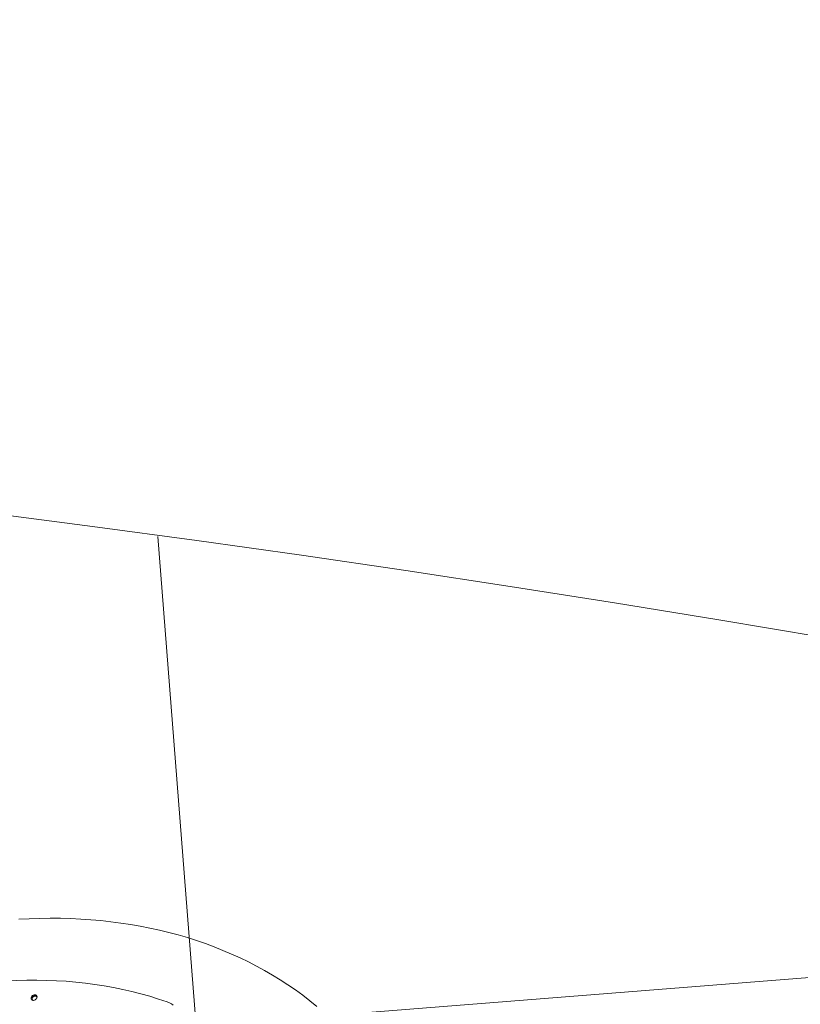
# Model space of a CAD drawing. Extents: x 5459245 to 5462690, y 5971016 to 5972523.
# Tile 187 of 198: x 5462454.75 to 5462455.92, y 5972221.44 to 5972222.92. Entities that reach past the tile are written whole.
import ezdxf

# ---------------------------------------------------------------- set-up
doc = ezdxf.new("R2010")
doc.units = 0
for name, color, linetype, lineweight in [('! DB - Obrzeże betonowe 8x30', 7, 'CONTINUOUS', 30), ('A_MAŁA ARCHITEKTURA', 195, 'CONTINUOUS', 9), ('A_PROJEKTY TOWARZYSZĄCE', 7, 'CONTINUOUS', 20)]:
    doc.layers.add(name, color=color, linetype=linetype, lineweight=lineweight)
doc.layers.add('ADT CCTV', color=102, linetype='CONTINUOUS')

# ---------------------------------------------------------------- blocks, each defined once
blk = doc.blocks.new('A$C792F184C')
at = {"layer": '! DB - Obrzeże betonowe 8x30', "const_width": 0.1}
blk.add_lwpolyline([(13.3729, 124.6663, 0.104169), (-5.1664, 75.9739), (-5.5269, 73.4873), (-5.8293, 70.9742), (-6.0733, 68.4563), (-6.2611, 65.9352), (-6.3953, 63.4122), (-6.478, 60.8891), (-6.5117, 58.3673), (-6.4987, 55.8483), (-6.4412, 53.3337), (-6.3417, 50.8249), (-6.2031, 48.3351), (-2.9844, -2.4039)], format="xyb", dxfattribs=at)
blk = doc.blocks.new('A$C8d9de67b')
at = {"layer": 'A_MAŁA ARCHITEKTURA', "linetype": 'Continuous', "flags": 128}
for points in [[(-1598.2, 602.6), (-1589.4, 615.7), (-1580.4, 628.6), (-1571.2, 641.2), (-1561.8, 653.5), (-1552.2, 665.6), (-1542.4, 677.5), (-1532.4, 689), (-1522.2, 700.3), (-1511.9, 711.3), (-1501.4, 722.1), (-1490.7, 732.5), (-1479.9, 742.7), (-1468.9, 752.6), (-1457.7, 762.2), (-1446.4, 771.4), (-1435, 780.4), (-1423.4, 789.1), (-1411.7, 797.4), (-1399.9, 805.4), (-1387.9, 813.2), (-1375.8, 820.5), (-1363.6, 827.6), (-1351.3, 834.3), (-1338.9, 840.7), (-1326.4, 846.8), (-1313.8, 852.5), (-1301.1, 857.9), (-1288.3, 862.9), (-1275.4, 867.6), (-1262.5, 872), (-1249.5, 876), (-1236.5, 879.6), (-1223.4, 882.9)], [(-1364.2, 706.6), (-1375.5, 698.8), (-1386.8, 690.7), (-1397.8, 682.3), (-1408.8, 673.5), (-1419.6, 664.4), (-1430.2, 655), (-1440.6, 645.3), (-1450.9, 635.3), (-1461, 625), (-1470.9, 614.3), (-1480.7, 603.4), (-1490.2, 592.2), (-1499.5, 580.7), (-1508.7, 569), (-1517.6, 556.9), (-1526.3, 544.6), (-1534.8, 532.1), (-1543.1, 519.3)], [(-1354.9, 710.9), (-1358.1, 709.8), (-1361.2, 708.4), (-1364.2, 706.6)], [(-1493.9, 550), (-1493.7, 548.7), (-1493.3, 547.4), (-1492.7, 546.3), (-1491.8, 545.6), (-1490.8, 545.1), (-1489.8, 545), (-1488.8, 545.3), (-1487.8, 545.9), (-1487.1, 546.8), (-1486.5, 548), (-1486.3, 549.3), (-1486.3, 550.7), (-1486.5, 552), (-1487.1, 553.2), (-1487.8, 554.1), (-1488.8, 554.7), (-1489.8, 555), (-1490.8, 554.9), (-1491.8, 554.4), (-1492.7, 553.7), (-1493.3, 552.6), (-1493.7, 551.3), (-1493.9, 550)], [(-1491.8, 550), (-1491.7, 551.2), (-1491.3, 552.3), (-1490.7, 553.1), (-1489.9, 553.7), (-1489, 554), (-1488.1, 553.9), (-1487.3, 553.6)], [(-1487.3, 546.4), (-1488.1, 546.1), (-1489, 546), (-1489.9, 546.3), (-1490.7, 546.9), (-1491.3, 547.7), (-1491.7, 548.8), (-1491.8, 550)]]:
    blk.add_lwpolyline(points, dxfattribs=at)
at = {"layer": 'A_MAŁA ARCHITEKTURA', "linetype": 'Continuous'}
for centre, start, end in [((-1487.9, 550.5), 108.3586, 185.8633), ((-1487.9, 549.5), 174.1367, 251.6414)]:
    blk.add_arc(centre, 4.69, start, end, dxfattribs=at)
blk = doc.blocks.new('A770198')
at = {"layer": 'ADT CCTV', "color": 140, "lineweight": 9}
for p, q in [((1.4302, 28.1946), (1.4198, 9.9223)), ((0.6888, 25.4336), (22.2337, 25.4213))]:
    blk.add_line(p, q, dxfattribs=at)
blk.add_arc((30, 19.0421), 30, 140.60054, 219.40054, dxfattribs=at)
blk = doc.blocks.new('G$CFAE608CC')
at = {"layer": 'ADT CCTV', "rotation": 90}
blk.add_blockref('A770198', (38.0838, 0), dxfattribs=at)

msp = doc.modelspace()

# ---------------------------------------------------------------- block references
at = {"layer": 'A_MAŁA ARCHITEKTURA', "xscale": 0.001, "yscale": 0.001, "zscale": 0.001, "rotation": 306.9280860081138}
msp.add_blockref('A$C8d9de67b', (5462455.2223, 5972219.927), dxfattribs=at)
at = {"layer": 'A_PROJEKTY TOWARZYSZĄCE'}
msp.add_blockref('A$C792F184C', (5462461.0209, 5972101.9454), dxfattribs=at)
at = {"layer": 'ADT CCTV', "rotation": 184.5356804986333}
msp.add_blockref('G$CFAE608CC', (5462467.5094, 5972223.8305), dxfattribs=at)

doc.saveas('drawing.dxf')
